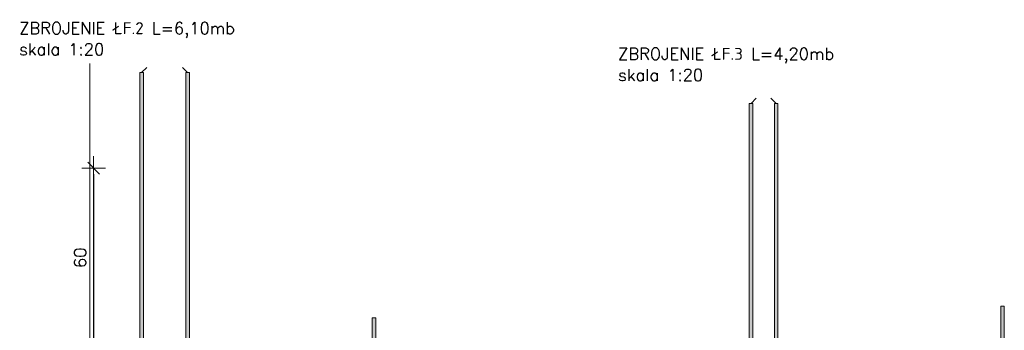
# Model space of a CAD drawing. Extents: x 72518 to 104580, y -134755 to -121361.
# Tile 6 of 47: x 76594 to 79889, y -131859 to -130819. Entities that reach past the tile are written whole.
import ezdxf
from ezdxf.enums import TextEntityAlignment as Align

# ---------------------------------------------------------------- set-up
doc = ezdxf.new("R2010")
doc.units = 0
doc.header["$LTSCALE"] = 5
doc.header["$MEASUREMENT"] = 0
for name, color, linetype, lineweight in [('AutoCAD_Structural_Detailing_kształt pręta', 7, 'Continuous', 13), ('AutoCAD_Structural_Detailing_pręt wyrzucony', 7, 'Continuous', 13), ('AutoCAD_Structural_Detailing_symbole graficzne', 7, 'Continuous', 13), ('PS_DIM', 4, 'Continuous', 13)]:
    doc.layers.add(name, color=color, linetype=linetype, lineweight=lineweight)
doc.styles.add('styl2M', font='simplex.shx')
doc.styles.add('style1', font='simplex.shx')
doc.dimstyles.new('RBCT DIM 20_M', dxfattribs={"dimtxt": 40, "dimasz": 20, "dimexe": 20, "dimexo": 150, "dimgap": 25, "dimtad": 1, "dimdec": 1, "dimlfac": 0.1, "dimzin": 9, "dimdsep": 46, "dimtxsty": 'styl2M', "dimblk": 'dimznak', "dimcen": 40, "dimse1": 1, "dimse2": 1, "dimclrd": 8, "dimclre": 8, "dimclrt": 4, "dimadec": 0, "dimazin": 0, "dimtfac": 1, "dimtdec": 1, "dimtix": 1, "dimtmove": 2, "dimatfit": 3, "dimldrblk": 'dimznak', "dimfxl": 5, "dimfxlon": 1, "dimarcsym": 0})

# ---------------------------------------------------------------- blocks, each defined once
blk = doc.blocks.new('dimznak')
at = {"color": 0}
for points in [[(0, 2), (0, -2)], [(-2, 0), (2, 0)]]:
    blk.add_lwpolyline(points, dxfattribs=at)
at = {"color": 3}
blk.add_lwpolyline([(1, 1), (-1, -1)], dxfattribs=at)
blk = doc.blocks.new('*D63')
at = {"layer": 'Defpoints', "color": 0, "transparency": 16777216}
for p in [(76995.7, -131316.1), (76841.1, -131916.2), (77007.7, -131916.2)]:
    blk.add_point(p, dxfattribs=at)
at = {"layer": 'PS_DIM', "color": 8, "lineweight": -2, "transparency": 16777216}
blk.add_line((76841.1, -131336.1), (76841.1, -131896.2), dxfattribs=at)
at = {"layer": 'PS_DIM', "color": 8, "lineweight": -2, "transparency": 16777216, "xscale": 20, "yscale": 20, "zscale": 20}
for p, rotation in [((76841.1, -131316.1), 90), ((76841.1, -131916.2), 270)]:
    blk.add_blockref('dimznak', p, dxfattribs=dict(at, rotation=rotation))
at = {"layer": 'PS_DIM', "color": 4, "transparency": 16777216, "insert": (76796.1, -131616.2), "char_height": 40, "attachment_point": 5, "rotation": 90, "style": 'styl2M', "bg_fill": 3, "box_fill_scale": 1.25, "bg_fill_color": 256, "bg_fill_true_color": 13158600, "bg_fill_transparency": 0}
blk.add_mtext('60', dxfattribs=at)

msp = doc.modelspace()

# ---------------------------------------------------------------- hatches: boundary and pattern name
at = {"layer": 'AutoCAD_Structural_Detailing_kształt pręta'}
for points in [[(77161.72, -131916.09), (77149.72, -131916.09), (77149.72, -130996.19), (77161.72, -130996.19)], [(79047.34, -132019.15), (79035.34, -132019.15), (79035.34, -131099.25), (79047.34, -131099.25)], [(79131.34, -132019.15), (79119.34, -132019.15), (79119.34, -131099.25), (79131.34, -131099.25)]]:
    msp.add_hatch(color=161, dxfattribs=at).paths.add_polyline_path(points, flags=0)
at = {"layer": 'AutoCAD_Structural_Detailing_pręt wyrzucony'}
for points in [[(79888.94, -132696.7), (79876.94, -132696.7), (79876.94, -131777.8), (79888.94, -131777.8)], [(77785.62, -132735.57), (77773.62, -132735.57), (77773.62, -131816.68), (77785.62, -131816.68)]]:
    msp.add_hatch(color=6, dxfattribs=at).paths.add_polyline_path(points, flags=0)

# ---------------------------------------------------------------- linework, layer by layer
at = {"layer": 'AutoCAD_Structural_Detailing_kształt pręta', "color": 1, "lineweight": 0}
for p, q in [((77001.72, -130996.19), (77019.22, -130978.69)), ((77155.72, -130996.19), (77138.22, -130978.69)), ((79041.34, -131099.25), (79058.84, -131081.75)), ((79125.34, -131099.25), (79107.84, -131081.75))]:
    msp.add_line(p, q, dxfattribs=at)
at = {"layer": 'AutoCAD_Structural_Detailing_kształt pręta', "color": 161}
for p, q in [((76995.72, -130996.19), (77007.72, -130996.19)), ((77149.72, -131916.09), (77149.72, -130996.19)), ((77149.72, -130996.19), (77161.72, -130996.19)), ((77161.72, -131916.09), (77161.72, -130996.19)), ((79035.34, -132019.15), (79035.34, -131099.25)), ((79035.34, -131099.25), (79047.34, -131099.25)), ((79047.34, -132019.15), (79047.34, -131099.25)), ((79119.34, -132019.15), (79119.34, -131099.25)), ((79119.34, -131099.25), (79131.34, -131099.25)), ((79131.34, -132019.15), (79131.34, -131099.25))]:
    msp.add_line(p, q, dxfattribs=at)
at = {"layer": 'AutoCAD_Structural_Detailing_pręt wyrzucony', "color": 6}
for p, q in [((79876.94, -132696.7), (79876.94, -131777.8)), ((79876.94, -131777.8), (79888.94, -131777.8)), ((79888.94, -132696.7), (79888.94, -131777.8)), ((77773.62, -132735.57), (77773.62, -131816.68)), ((77773.62, -131816.68), (77785.62, -131816.68)), ((77785.62, -132735.57), (77785.62, -131816.68))]:
    msp.add_line(p, q, dxfattribs=at)

# ---------------------------------------------------------------- texts
at = {"layer": 'AutoCAD_Structural_Detailing_symbole graficzne', "color": 2, "style": 'style1'}
for s, p in [('ZBROJENIE ŁF.2 L=6,10mb ', (76591.84, -130879.43)), ('skala 1:20', (76591.84, -130950.14)), ('ZBROJENIE ŁF.3 L=4,20mb ', (78596.46, -130965.43)), ('skala 1:20', (78596.46, -131036.15))]:
    msp.add_text(s, height=40, dxfattribs=at).set_placement(p, align=Align.BOTTOM_LEFT)

# ---------------------------------------------------------------- dimensions: what is measured, and where the dimension line sits
at = {"layer": 'PS_DIM'}
dim = msp.add_linear_dim(base=(76841.06, -131916.24), p1=(76995.72, -131316.09), p2=(77007.72, -131916.24), angle=90, dimstyle='RBCT DIM 20_M', override={"dimtfill": 1}, dxfattribs=at)
dim.commit()
dim.dimension.update_dxf_attribs({"geometry": '*D63', "text_midpoint": (76796.06, -131616.16)})

# ---------------------------------------------------------------- next in the draw order: hatches: boundary and pattern name
at = {"layer": 'AutoCAD_Structural_Detailing_kształt pręta'}
msp.add_hatch(color=161, dxfattribs=at).paths.add_polyline_path([(77007.72, -131916.09), (76995.72, -131916.09), (76995.72, -130996.19), (77007.72, -130996.19)], flags=0)

# ---------------------------------------------------------------- next in the draw order: linework, layer by layer
at = {"layer": 'AutoCAD_Structural_Detailing_kształt pręta', "color": 161}
for p, q in [((76995.72, -131916.09), (76995.72, -130996.19)), ((77007.72, -131916.09), (77007.72, -130996.19))]:
    msp.add_line(p, q, dxfattribs=at)
at = {"layer": 'PS_DIM'}
msp.add_line((76828.72, -132866.09), (76828.72, -130966.09), dxfattribs=at)

doc.saveas('drawing.dxf')
